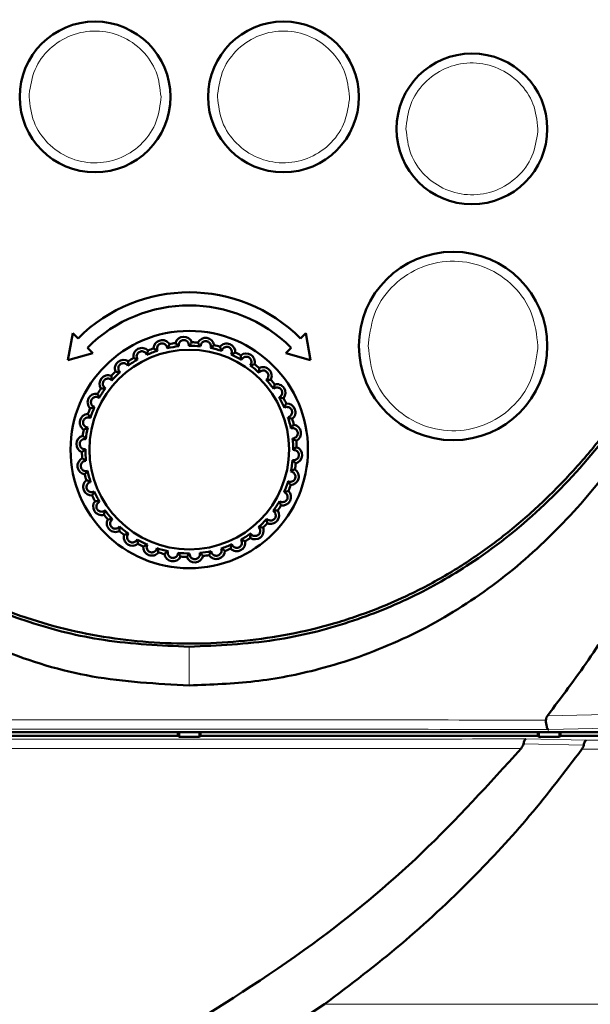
# Model space of a CAD drawing. Header units: millimetres. Extents: x 0 to 847, y 0 to 594.
# Tile 5 of 16: x 209 to 239, y 393 to 445. Entities that reach past the tile are written whole.
import ezdxf

# ---------------------------------------------------------------- set-up
doc = ezdxf.new("R2010")
doc.units = ezdxf.units.MM
doc.header["$LTSCALE"] = 2
doc.linetypes.add('SLD-Сплошная', pattern=[0])

msp = doc.modelspace()

# ---------------------------------------------------------------- linework, layer by layer
at = {"color": 8, "linetype": 'SLD-Сплошная', "lineweight": 18}
for p, q in [((209.558, 440.834), (209.561, 440.968)), ((216.555, 440.699), (216.558, 440.834)), ((219.558, 440.834), (219.561, 440.968)), ((226.555, 440.699), (226.558, 440.834)), ((229.558, 439.137), (229.561, 439.272)), ((236.555, 439.003), (236.558, 439.137)), ((227.558, 427.611), (227.56, 427.749)), ((236.556, 427.473), (236.558, 427.611)), ((218.058, 411.661), (218.058, 411.646)), ((218.058, 411.646), (218.058, 409.593)), ((240.176, 408.054), (237.069, 407.981)), ((240.26, 407.328), (237.131, 407.246)), ((239.121, 406.687), (235.924, 406.75)), ((254.736, 406.734), (239.121, 406.687)), ((235.793, 406.486), (238.988, 406.414)), ((238.893, 406.208), (254.808, 406.256))]:
    msp.add_line(p, q, dxfattribs=at)
at = {"color": 7, "linetype": 'SLD-Сплошная', "lineweight": 50}
for p, q in [((211.619, 426.858), (211.871, 428.298)), ((211.871, 428.298), (212.154, 428.015)), ((223.962, 428.015), (224.245, 428.298)), ((224.245, 428.298), (224.497, 426.858)), ((212.932, 427.238), (211.619, 426.858)), ((212.649, 427.52), (212.932, 427.238)), ((223.185, 427.238), (223.467, 427.52)), ((224.497, 426.858), (223.185, 427.238)), ((181.757, 407.111), (254.359, 407.111)), ((199.558, 406.911), (217.458, 406.911)), ((217.458, 406.911), (217.458, 407.111)), ((217.458, 406.911), (217.516, 406.853)), ((217.516, 407.111), (217.516, 406.853)), ((217.516, 406.853), (218.6, 406.853)), ((218.6, 406.853), (218.6, 407.111)), ((218.6, 406.853), (218.658, 406.911)), ((218.658, 407.111), (218.658, 406.911)), ((218.658, 406.911), (236.558, 406.911)), ((236.558, 406.911), (236.558, 407.111)), ((236.558, 406.911), (236.616, 406.853)), ((236.616, 407.111), (236.616, 406.853)), ((236.616, 406.853), (237.7, 406.853)), ((237.7, 406.853), (237.7, 407.111)), ((237.7, 406.853), (237.758, 406.911)), ((237.758, 407.111), (237.758, 406.911)), ((237.758, 406.911), (254.558, 406.911)), ((225.234, 392.661), (218.568, 388.317))]:
    msp.add_line(p, q, dxfattribs=at)
for centre, radius in [((213.058, 440.834), 4), ((223.058, 440.834), 4), ((233.058, 439.137), 4), ((232.058, 427.611), 5), ((218.058, 422.111), 6.3), ((218.058, 422.111), 5.3)]:
    msp.add_circle(centre, radius, dxfattribs=at)
for centre, radius, start, end in [((218.058, 422.111), 8.35, 45, 135), ((218.058, 422.111), 7.65, 45, 135), ((216.623, 427.465), 0.457, 32.9006, 177.0994), ((218.058, 422.111), 5.514, 95.7992, 102.2008), ((218.058, 422.111), 5.7, 97.3768, 100.6232), ((217.768, 427.646), 0.457, 20.9006, 165.0994), ((218.058, 422.111), 5.514, 83.7992, 90.2008), ((218.058, 422.111), 5.7, 85.3768, 88.6232), ((218.925, 427.586), 0.457, 8.9006, 153.0994), ((218.058, 422.111), 5.7, 73.3768, 76.6232), ((220.044, 427.286), 0.457, 356.9006, 141.0994), ((215.542, 427.05), 0.457, 44.9006, 189.0994), ((218.058, 422.111), 5.514, 107.7992, 114.2008), ((218.058, 422.111), 5.7, 109.3768, 112.6232), ((218.058, 422.111), 5.514, 71.7992, 78.2008), ((218.058, 422.111), 5.514, 59.7992, 66.2008), ((218.058, 422.111), 5.7, 61.3768, 64.6232), ((221.077, 426.76), 0.457, 344.9006, 129.0994), ((214.57, 426.419), 0.457, 56.9006, 201.0994), ((218.058, 422.111), 5.514, 119.7992, 126.2008), ((218.058, 422.111), 5.7, 121.3768, 124.6232), ((218.058, 422.111), 5.514, 47.7992, 54.2008), ((218.058, 422.111), 5.7, 49.3768, 52.6232), ((213.75, 425.599), 0.457, 68.9006, 213.0994), ((218.058, 422.111), 5.7, 133.3768, 136.6232), ((218.058, 422.111), 5.514, 131.7992, 138.2008), ((221.977, 426.03), 0.457, 332.9006, 117.0994), ((218.058, 422.111), 5.514, 35.7992, 42.2008), ((218.058, 422.111), 5.7, 37.3768, 40.6232), ((222.707, 425.13), 0.457, 320.9006, 105.0994), ((213.119, 424.627), 0.457, 80.9006, 225.0994), ((218.058, 422.111), 5.7, 145.3768, 148.6232), ((218.058, 422.111), 5.514, 143.7992, 150.2008), ((218.058, 422.111), 5.514, 23.7992, 30.2008), ((218.058, 422.111), 5.7, 25.3768, 28.6232), ((223.233, 424.097), 0.457, 308.9006, 93.0994), ((212.704, 423.546), 0.457, 92.9006, 237.0994), ((218.058, 422.111), 5.7, 157.3768, 160.6232), ((218.058, 422.111), 5.514, 155.7992, 162.2008), ((218.058, 422.111), 5.514, 11.7992, 18.2008), ((218.058, 422.111), 5.7, 13.3768, 16.6232), ((223.533, 422.978), 0.457, 296.9006, 81.0994), ((218.058, 422.111), 5.7, 169.3768, 172.6232), ((218.058, 422.111), 5.514, 167.7992, 174.2008), ((212.523, 422.401), 0.457, 104.9006, 249.0994), ((218.058, 422.111), 5.514, 359.7992, 6.2008), ((218.058, 422.111), 5.7, 1.3768, 4.6232), ((218.058, 422.111), 5.7, 181.3768, 184.6232), ((218.058, 422.111), 5.514, 179.7992, 186.2008), ((223.593, 421.821), 0.457, 284.9006, 69.0994), ((212.583, 421.244), 0.457, 116.9006, 261.0994), ((218.058, 422.111), 5.514, 347.7992, 354.2008), ((218.058, 422.111), 5.7, 349.3768, 352.6232), ((218.058, 422.111), 5.514, 191.7992, 198.2008), ((223.412, 420.676), 0.457, 272.9006, 57.0994), ((212.883, 420.125), 0.457, 128.9006, 273.0994), ((218.058, 422.111), 5.7, 193.3768, 196.6232), ((218.058, 422.111), 5.514, 335.7992, 342.2008), ((218.058, 422.111), 5.514, 203.7992, 210.2008), ((222.997, 419.595), 0.457, 260.9006, 45.0994), ((218.058, 422.111), 5.7, 337.3768, 340.6232), ((218.058, 422.111), 5.7, 205.3768, 208.6232), ((213.409, 419.092), 0.457, 140.9006, 285.0994), ((218.058, 422.111), 5.514, 323.7992, 330.2008), ((218.058, 422.111), 5.514, 215.7992, 222.2008), ((222.366, 418.623), 0.457, 248.9006, 33.0994), ((218.058, 422.111), 5.7, 325.3768, 328.6232), ((218.058, 422.111), 5.7, 217.3768, 220.6232), ((214.139, 418.192), 0.457, 152.9006, 297.0994), ((218.058, 422.111), 5.514, 311.7992, 318.2008), ((218.058, 422.111), 5.7, 313.3768, 316.6232), ((218.058, 422.111), 5.7, 229.3768, 232.6232), ((218.058, 422.111), 5.514, 227.7992, 234.2008), ((221.546, 417.803), 0.457, 236.9006, 21.0994), ((215.039, 417.462), 0.457, 164.9006, 309.0994), ((218.058, 422.111), 5.514, 239.7992, 246.2008), ((220.574, 417.172), 0.457, 224.9006, 9.0994), ((218.058, 422.111), 5.514, 299.7992, 306.2008), ((218.058, 422.111), 5.7, 301.3768, 304.6232), ((218.058, 422.111), 5.7, 241.3768, 244.6232), ((216.072, 416.936), 0.457, 176.9006, 321.0994), ((218.058, 422.111), 5.514, 251.7992, 258.2008), ((218.058, 422.111), 5.7, 253.3768, 256.6232), ((218.058, 422.111), 5.514, 263.7992, 270.2008), ((218.058, 422.111), 5.514, 275.7992, 282.2008), ((219.493, 416.757), 0.457, 212.9006, 357.0994), ((218.058, 422.111), 5.514, 287.7992, 294.2008), ((218.058, 422.111), 5.7, 289.3768, 292.6232), ((217.191, 416.636), 0.457, 188.9006, 333.0994), ((218.058, 422.111), 5.7, 265.3768, 268.6232), ((218.348, 416.576), 0.457, 200.9006, 345.0994), ((218.058, 422.111), 5.7, 277.3768, 280.6232)]:
    msp.add_arc(centre, radius, start, end, dxfattribs=at)
for points, knots in [([(185.288, 459.121), (185.349, 456.822), (185.472, 452.104), (186.31, 445.001), (187.78, 437.887), (189.92, 431.359), (192.684, 425.525), (195.84, 420.744), (199.486, 416.787), (203.472, 413.662), (207.992, 411.357), (212.914, 409.858), (216.332, 409.682), (218.058, 409.593)], [0, 0, 0, 0, 0.104269, 0.214037, 0.323977, 0.433479, 0.525016, 0.616432, 0.692562, 0.768609, 0.845231, 0.921838, 1, 1, 1, 1]), ([(185.532, 459.123), (185.611, 456.572), (185.764, 451.652), (186.764, 444.574), (188.296, 438.07), (190.403, 432.128), (192.958, 427.014), (195.889, 422.691), (199.132, 419.091), (202.573, 416.315), (206.093, 414.27), (209.633, 412.841), (213.663, 411.84), (216.539, 411.713), (218.058, 411.646)], [0, 0, 0, 0, 0.119389, 0.230269, 0.333991, 0.431742, 0.524726, 0.600796, 0.675597, 0.750713, 0.806777, 0.865553, 0.928964, 1, 1, 1, 1]), ([(250.42, 459.124), (250.418, 458.924), (250.408, 457.924), (250.357, 456.125), (250.251, 454.127), (250.102, 452.132), (249.912, 450.141), (249.612, 447.759), (249.239, 445.388), (248.862, 443.423), (248.433, 441.469), (247.952, 439.527), (247.285, 437.22), (246.649, 435.323), (245.952, 433.448), (245.342, 431.967), (244.512, 430.147), (243.611, 428.36), (242.612, 426.625), (241.537, 424.937), (240.614, 423.628), (239.379, 422.053), (238.325, 420.846), (236.926, 419.415), (235.74, 418.336), (234.179, 417.084), (232.867, 416.162), (231.156, 415.123), (229.375, 414.201), (227.518, 413.446), (225.615, 412.824), (223.671, 412.333), (221.295, 411.958), (218.896, 411.79), (216.491, 411.82), (214.097, 412.049), (211.732, 412.489), (209.802, 413.033), (207.918, 413.709), (206.082, 414.515), (204.328, 415.487), (202.646, 416.572), (201.358, 417.527), (199.829, 418.819), (198.67, 419.926), (197.304, 421.389), (196.277, 422.619), (195.075, 424.219), (194.178, 425.546), (193.133, 427.253), (192.164, 429.005), (191.293, 430.806), (190.49, 432.639), (189.755, 434.5), (189.104, 436.392), (188.512, 438.303), (187.979, 440.232), (187.428, 442.569), (187.038, 444.531), (186.697, 446.502), (186.405, 448.481), (186.128, 450.866), (185.954, 452.859), (185.825, 454.833), (185.732, 456.788), (185.708, 458.345), (185.696, 459.124)], [0, 0, 0, 0, 0.004698, 0.023489, 0.042281, 0.051677, 0.070469, 0.089261, 0.108054, 0.126847, 0.136242, 0.155036, 0.17383, 0.192624, 0.20202, 0.220816, 0.230212, 0.249008, 0.267806, 0.277203, 0.296003, 0.305399, 0.324202, 0.333598, 0.352404, 0.361801, 0.380609, 0.390006, 0.408816, 0.427626, 0.437024, 0.455834, 0.474643, 0.49345, 0.512256, 0.531064, 0.549873, 0.568683, 0.57808, 0.59689, 0.6157, 0.625098, 0.643906, 0.653303, 0.672108, 0.681505, 0.700307, 0.709704, 0.728504, 0.7379, 0.756698, 0.775495, 0.784891, 0.803686, 0.822481, 0.831877, 0.850671, 0.869464, 0.888257, 0.897653, 0.916446, 0.935238, 0.95403, 0.963426, 0.981707, 1, 1, 1, 1]), ([(218.058, 411.646), (219.578, 411.713), (222.455, 411.84), (226.487, 412.842), (230.029, 414.273), (233.549, 416.319), (236.99, 419.096), (240.231, 422.696), (243.161, 427.02), (245.715, 432.133), (247.821, 438.074), (249.353, 444.577), (250.352, 451.654), (250.505, 456.573), (250.584, 459.123)], [0, 0, 0, 0, 0.071074, 0.134516, 0.19332, 0.249412, 0.324517, 0.399311, 0.475375, 0.568343, 0.666076, 0.769778, 0.880636, 1, 1, 1, 1]), ([(218.058, 409.593), (219.219, 409.635), (221.541, 409.718), (225.283, 410.452), (229.18, 411.83), (233.078, 413.995), (236.571, 416.769), (240.16, 420.582), (243.514, 425.6), (246.439, 431.944), (248.573, 438.804), (249.968, 446.039), (250.681, 452.838), (250.783, 457.206), (250.828, 459.121)], [0, 0, 0, 0, 0.052629, 0.105246, 0.172326, 0.239423, 0.306742, 0.374113, 0.476615, 0.579309, 0.690358, 0.80184, 0.91315, 1, 1, 1, 1]), ([(237.069, 407.981), (237.807, 408.963), (239.286, 410.932), (241.563, 414.502), (243.843, 418.701), (245.991, 423.619), (247.743, 428.745), (249.168, 434.29), (250.206, 440.186), (250.832, 446.439), (251.064, 452.762), (250.907, 457.001), (250.828, 459.121)], [0, 0, 0, 0, 0.068124, 0.136499, 0.234654, 0.332818, 0.433716, 0.534629, 0.649831, 0.765056, 0.882519, 1, 1, 1, 1]), ([(216.372, 427.362), (216.36, 427.403), (216.338, 427.476), (216.364, 427.583), (216.415, 427.659), (216.477, 427.71), (216.545, 427.74), (216.616, 427.75), (216.69, 427.742), (216.771, 427.709), (216.849, 427.638), (216.885, 427.561), (216.891, 427.511), (216.893, 427.501)], [0, 0, 0, 0, 0.156858, 0.276949, 0.367686, 0.43257, 0.497805, 0.557309, 0.615903, 0.699779, 0.814175, 0.963146, 1, 1, 1, 1]), ([(217.007, 427.713), (217.002, 427.702), (216.977, 427.645), (216.943, 427.575), (216.901, 427.513), (216.893, 427.501)], [0, 0, 0, 0, 0.166083, 0.83042, 1, 1, 1, 1]), ([(217.326, 427.764), (217.334, 427.755), (217.376, 427.708), (217.43, 427.652), (217.489, 427.607), (217.501, 427.597)], [0, 0, 0, 0, 0.166083, 0.83042, 1, 1, 1, 1]), ([(217.501, 427.597), (217.497, 427.64), (217.491, 427.716), (217.532, 427.8), (217.579, 427.856), (217.625, 427.893), (217.697, 427.923), (217.771, 427.932), (217.841, 427.921), (217.911, 427.893), (217.981, 427.835), (218.032, 427.748), (218.043, 427.672), (218.039, 427.632), (218.039, 427.625)], [0, 0, 0, 0, 0.156814, 0.277574, 0.309219, 0.387206, 0.452016, 0.517142, 0.575262, 0.635577, 0.726289, 0.850272, 0.977656, 1, 1, 1, 1]), ([(218.195, 427.809), (218.188, 427.799), (218.151, 427.749), (218.103, 427.688), (218.05, 427.636), (218.039, 427.625)], [0, 0, 0, 0, 0.1660831, 0.8304196, 1, 1, 1, 1]), ([(218.517, 427.792), (218.524, 427.782), (218.554, 427.728), (218.596, 427.662), (218.644, 427.605), (218.654, 427.593)], [0, 0, 0, 0, 0.166083, 0.83042, 1, 1, 1, 1]), ([(218.654, 427.593), (218.659, 427.636), (218.667, 427.704), (218.726, 427.786), (218.791, 427.837), (218.869, 427.865), (218.943, 427.871), (219.012, 427.857), (219.079, 427.825), (219.143, 427.77), (219.192, 427.683), (219.206, 427.59), (219.191, 427.531), (219.186, 427.509)], [0, 0, 0, 0, 0.156808, 0.246793, 0.344271, 0.416104, 0.476967, 0.537995, 0.595724, 0.673115, 0.777485, 0.917691, 1, 1, 1, 1]), ([(219.377, 427.656), (219.368, 427.648), (219.322, 427.606), (219.262, 427.556), (219.198, 427.517), (219.186, 427.509)], [0, 0, 0, 0, 0.166083, 0.83042, 1, 1, 1, 1]), ([(215.318, 426.896), (215.297, 426.934), (215.26, 427.001), (215.264, 427.11), (215.295, 427.192), (215.34, 427.251), (215.393, 427.294), (215.457, 427.322), (215.53, 427.334), (215.614, 427.326), (215.705, 427.282), (215.768, 427.215), (215.79, 427.16), (215.797, 427.141)], [0, 0, 0, 0, 0.156819, 0.27688, 0.364087, 0.422436, 0.481805, 0.541303, 0.599107, 0.677544, 0.783593, 0.925458, 1, 1, 1, 1]), ([(215.865, 427.372), (215.863, 427.36), (215.85, 427.299), (215.831, 427.224), (215.803, 427.155), (215.797, 427.141)], [0, 0, 0, 0, 0.166083, 0.83042, 1, 1, 1, 1]), ([(216.167, 427.488), (216.177, 427.481), (216.227, 427.444), (216.292, 427.401), (216.359, 427.368), (216.372, 427.362)], [0, 0, 0, 0, 0.166083, 0.83042, 1, 1, 1, 1]), ([(219.689, 427.573), (219.692, 427.561), (219.711, 427.502), (219.738, 427.429), (219.773, 427.363), (219.78, 427.35)], [0, 0, 0, 0, 0.166083, 0.83042, 1, 1, 1, 1]), ([(219.78, 427.35), (219.794, 427.391), (219.81, 427.438), (219.866, 427.501), (219.92, 427.542), (220.005, 427.568), (220.084, 427.569), (220.157, 427.549), (220.218, 427.512), (220.271, 427.458), (220.313, 427.379), (220.33, 427.269), (220.3, 427.197), (220.283, 427.157)], [0, 0, 0, 0, 0.156882, 0.180827, 0.297829, 0.378896, 0.445037, 0.511538, 0.570047, 0.629775, 0.718387, 0.839532, 1, 1, 1, 1]), ([(220.501, 427.261), (220.49, 427.255), (220.436, 427.223), (220.367, 427.187), (220.297, 427.162), (220.283, 427.157)], [0, 0, 0, 0, 0.166083, 0.83042, 1, 1, 1, 1]), ([(220.789, 427.114), (220.79, 427.102), (220.792, 427.077), (220.797, 427.041), (220.806, 426.977), (220.821, 426.921), (220.832, 426.877)], [0, 0, 0, 0, 0.166083, 0.331969, 0.47567, 1, 1, 1, 1]), ([(214.383, 426.222), (214.354, 426.255), (214.304, 426.312), (214.285, 426.42), (214.3, 426.51), (214.332, 426.574), (214.374, 426.625), (214.424, 426.664), (214.494, 426.693), (214.578, 426.704), (214.676, 426.682), (214.755, 426.63), (214.789, 426.58), (214.801, 426.561)], [0, 0, 0, 0, 0.156822, 0.276884, 0.364093, 0.432572, 0.474444, 0.535142, 0.595714, 0.673087, 0.777466, 0.917685, 1, 1, 1, 1]), ([(214.819, 426.802), (214.819, 426.789), (214.82, 426.727), (214.817, 426.649), (214.804, 426.576), (214.801, 426.561)], [0, 0, 0, 0, 0.166083, 0.83042, 1, 1, 1, 1]), ([(215.09, 426.977), (215.102, 426.972), (215.158, 426.947), (215.231, 426.918), (215.303, 426.9), (215.318, 426.896)], [0, 0, 0, 0, 0.166083, 0.83042, 1, 1, 1, 1]), ([(220.832, 426.877), (220.847, 426.904), (220.878, 426.959), (220.954, 427.015), (221.041, 427.042), (221.124, 427.041), (221.197, 427.019), (221.258, 426.98), (221.305, 426.929), (221.342, 426.862), (221.361, 426.772), (221.346, 426.669), (221.304, 426.612), (221.284, 426.584)], [0, 0, 0, 0, 0.112499, 0.22825, 0.327652, 0.403473, 0.465806, 0.528366, 0.586082, 0.647796, 0.742872, 0.872435, 1, 1, 1, 1]), ([(221.518, 426.641), (221.506, 426.637), (221.447, 426.617), (221.372, 426.596), (221.299, 426.586), (221.284, 426.584)], [0, 0, 0, 0, 0.166083, 0.83042, 1, 1, 1, 1]), ([(214.143, 426.254), (214.155, 426.251), (214.216, 426.238), (214.293, 426.225), (214.367, 426.223), (214.383, 426.222)], [0, 0, 0, 0, 0.166083, 0.83042, 1, 1, 1, 1]), ([(221.769, 426.437), (221.768, 426.425), (221.761, 426.365), (221.757, 426.294), (221.76, 426.222), (221.762, 426.204), (221.762, 426.196)], [0, 0, 0, 0, 0.166083, 0.800499, 0.912612, 1, 1, 1, 1]), ([(222.143, 425.815), (222.152, 425.822), (222.195, 425.855), (222.242, 425.927), (222.262, 426.03), (222.25, 426.115), (222.216, 426.187), (222.168, 426.243), (222.109, 426.283), (222.038, 426.309), (221.948, 426.314), (221.857, 426.285), (221.795, 426.238), (221.769, 426.205), (221.762, 426.196)], [0, 0, 0, 0, 0.042964, 0.196087, 0.304237, 0.385208, 0.450106, 0.515326, 0.573522, 0.633629, 0.723653, 0.846717, 0.957036, 1, 1, 1, 1]), ([(213.608, 425.368), (213.574, 425.394), (213.513, 425.44), (213.472, 425.542), (213.467, 425.632), (213.488, 425.712), (213.52, 425.766), (213.562, 425.812), (213.611, 425.848), (213.689, 425.877), (213.785, 425.882), (213.879, 425.851), (213.926, 425.806), (213.947, 425.787)], [0, 0, 0, 0, 0.156842, 0.27692, 0.36414, 0.432628, 0.501554, 0.525349, 0.593211, 0.660657, 0.760568, 0.895894, 1, 1, 1, 1]), ([(213.947, 425.787), (213.947, 425.795), (213.946, 425.84), (213.937, 425.922), (213.923, 425.988), (213.915, 426.026)], [0, 0, 0, 0, 0.098667, 0.493336, 1, 1, 1, 1]), ([(222.384, 425.822), (222.372, 425.821), (222.312, 425.814), (222.241, 425.81), (222.169, 425.813), (222.151, 425.815), (222.143, 425.815)], [0, 0, 0, 0, 0.166083, 0.800499, 0.912612, 1, 1, 1, 1]), ([(222.588, 425.571), (222.584, 425.559), (222.564, 425.5), (222.543, 425.425), (222.533, 425.352), (222.531, 425.337)], [0, 0, 0, 0, 0.166083, 0.83042, 1, 1, 1, 1]), ([(213.273, 424.852), (213.271, 424.86), (213.26, 424.903), (213.234, 424.981), (213.207, 425.044), (213.192, 425.079)], [0, 0, 0, 0, 0.098667, 0.493336, 1, 1, 1, 1]), ([(213.608, 425.368), (213.599, 425.366), (213.556, 425.358), (213.474, 425.35), (213.406, 425.35), (213.367, 425.35)], [0, 0, 0, 0, 0.098667, 0.493336, 1, 1, 1, 1]), ([(222.531, 425.337), (222.566, 425.361), (222.629, 425.405), (222.738, 425.413), (222.825, 425.389), (222.895, 425.345), (222.946, 425.287), (222.977, 425.221), (222.991, 425.147), (222.983, 425.06), (222.937, 424.964), (222.875, 424.909), (222.831, 424.888), (222.824, 424.885)], [0, 0, 0, 0, 0.15687, 0.276969, 0.364205, 0.432705, 0.501643, 0.561021, 0.6199, 0.705133, 0.821512, 0.971877, 1, 1, 1, 1]), ([(213.028, 424.372), (212.989, 424.39), (212.92, 424.422), (212.859, 424.513), (212.836, 424.601), (212.839, 424.683), (212.864, 424.756), (212.896, 424.802), (212.936, 424.844), (212.994, 424.884), (213.091, 424.911), (213.19, 424.901), (213.247, 424.867), (213.273, 424.852)], [0, 0, 0, 0, 0.15686, 0.276951, 0.364181, 0.432677, 0.501611, 0.560985, 0.577369, 0.657635, 0.756983, 0.891216, 1, 1, 1, 1]), ([(223.061, 424.842), (223.049, 424.843), (222.987, 424.849), (222.91, 424.86), (222.839, 424.881), (222.824, 424.885)], [0, 0, 0, 0, 0.166083, 0.83042, 1, 1, 1, 1]), ([(223.208, 424.554), (223.202, 424.543), (223.17, 424.489), (223.134, 424.42), (223.109, 424.351), (223.104, 424.336)], [0, 0, 0, 0, 0.166083, 0.83042, 1, 1, 1, 1]), ([(212.808, 423.797), (212.804, 423.805), (212.785, 423.845), (212.743, 423.916), (212.703, 423.971), (212.681, 424.002)], [0, 0, 0, 0, 0.098667, 0.493336, 1, 1, 1, 1]), ([(213.028, 424.372), (213.02, 424.368), (212.979, 424.351), (212.901, 424.326), (212.834, 424.312), (212.797, 424.304)], [0, 0, 0, 0, 0.098667, 0.493336, 1, 1, 1, 1]), ([(223.104, 424.336), (223.143, 424.353), (223.214, 424.383), (223.322, 424.367), (223.403, 424.326), (223.461, 424.269), (223.499, 424.201), (223.516, 424.13), (223.514, 424.055), (223.488, 423.971), (223.424, 423.887), (223.352, 423.846), (223.304, 423.835), (223.297, 423.833)], [0, 0, 0, 0, 0.15687, 0.276969, 0.364205, 0.432705, 0.501643, 0.561021, 0.6199, 0.705133, 0.821512, 0.971877, 1, 1, 1, 1]), ([(212.668, 423.276), (212.626, 423.286), (212.552, 423.304), (212.473, 423.38), (212.432, 423.461), (212.418, 423.541), (212.427, 423.618), (212.456, 423.685), (212.485, 423.724), (212.526, 423.766), (212.591, 423.808), (212.693, 423.828), (212.767, 423.814), (212.803, 423.799), (212.808, 423.797)], [0, 0, 0, 0, 0.156851, 0.276936, 0.364161, 0.432653, 0.501583, 0.560954, 0.619825, 0.632114, 0.729117, 0.854456, 0.982891, 1, 1, 1, 1]), ([(223.52, 423.742), (223.508, 423.745), (223.449, 423.764), (223.376, 423.791), (223.31, 423.826), (223.297, 423.833)], [0, 0, 0, 0, 0.166083, 0.83042, 1, 1, 1, 1]), ([(223.603, 423.43), (223.595, 423.421), (223.553, 423.375), (223.503, 423.315), (223.464, 423.251), (223.456, 423.239)], [0, 0, 0, 0, 0.166083, 0.83042, 1, 1, 1, 1]), ([(212.668, 423.276), (212.661, 423.271), (212.624, 423.246), (212.553, 423.206), (212.491, 423.178), (212.456, 423.162)], [0, 0, 0, 0, 0.0986667, 0.4933355, 1, 1, 1, 1]), ([(223.456, 423.239), (223.498, 423.247), (223.573, 423.261), (223.676, 423.224), (223.747, 423.166), (223.792, 423.098), (223.815, 423.024), (223.816, 422.951), (223.799, 422.878), (223.756, 422.802), (223.676, 422.733), (223.597, 422.708), (223.548, 422.707), (223.54, 422.707)], [0, 0, 0, 0, 0.15687, 0.276969, 0.364205, 0.432705, 0.501643, 0.561021, 0.6199, 0.705133, 0.821512, 0.971877, 1, 1, 1, 1]), ([(212.544, 422.13), (212.5, 422.131), (212.424, 422.133), (212.331, 422.191), (212.274, 422.261), (212.244, 422.338), (212.237, 422.415), (212.251, 422.486), (212.28, 422.549), (212.334, 422.614), (212.423, 422.667), (212.509, 422.679), (212.56, 422.67), (212.572, 422.668)], [0, 0, 0, 0, 0.156857, 0.2769466, 0.3641751, 0.4326697, 0.5016024, 0.5609755, 0.6198492, 0.6906818, 0.8095604, 0.9575144, 1, 1, 1, 1]), ([(212.572, 422.668), (212.566, 422.675), (212.539, 422.71), (212.484, 422.771), (212.434, 422.817), (212.405, 422.843)], [0, 0, 0, 0, 0.0986667, 0.4933355, 1, 1, 1, 1]), ([(223.739, 422.57), (223.729, 422.577), (223.675, 422.607), (223.609, 422.649), (223.552, 422.697), (223.54, 422.707)], [0, 0, 0, 0, 0.166083, 0.83042, 1, 1, 1, 1]), ([(212.544, 422.13), (212.538, 422.124), (212.507, 422.092), (212.445, 422.037), (212.391, 421.997), (212.36, 421.974)], [0, 0, 0, 0, 0.098667, 0.493336, 1, 1, 1, 1]), ([(223.572, 422.092), (223.616, 422.091), (223.692, 422.089), (223.785, 422.031), (223.842, 421.961), (223.872, 421.885), (223.879, 421.808), (223.865, 421.736), (223.834, 421.668), (223.776, 421.602), (223.682, 421.551), (223.6, 421.543), (223.552, 421.552), (223.544, 421.554)], [0, 0, 0, 0, 0.15687, 0.276969, 0.364205, 0.432705, 0.501643, 0.561021, 0.6199, 0.705133, 0.821512, 0.971877, 1, 1, 1, 1]), ([(223.756, 422.248), (223.746, 422.241), (223.696, 422.204), (223.635, 422.156), (223.583, 422.103), (223.572, 422.092)], [0, 0, 0, 0, 0.166083, 0.83042, 1, 1, 1, 1]), ([(212.66, 420.983), (212.618, 420.975), (212.543, 420.961), (212.44, 420.998), (212.37, 421.056), (212.324, 421.124), (212.301, 421.198), (212.3, 421.271), (212.317, 421.344), (212.348, 421.4), (212.4, 421.458), (212.473, 421.505), (212.541, 421.512), (212.576, 421.515)], [0, 0, 0, 0, 0.156818, 0.276878, 0.364085, 0.432563, 0.501479, 0.560837, 0.619696, 0.704902, 0.75307, 0.870694, 1, 1, 1, 1]), ([(212.576, 421.515), (212.569, 421.521), (212.535, 421.55), (212.468, 421.598), (212.41, 421.632), (212.377, 421.652)], [0, 0, 0, 0, 0.098667, 0.493336, 1, 1, 1, 1]), ([(223.711, 421.379), (223.702, 421.387), (223.655, 421.429), (223.599, 421.483), (223.554, 421.542), (223.544, 421.554)], [0, 0, 0, 0, 0.166083, 0.83042, 1, 1, 1, 1]), ([(212.66, 420.983), (212.655, 420.976), (212.632, 420.938), (212.584, 420.872), (212.538, 420.821), (212.513, 420.792)], [0, 0, 0, 0, 0.098667, 0.493336, 1, 1, 1, 1]), ([(223.448, 420.946), (223.49, 420.936), (223.564, 420.918), (223.643, 420.842), (223.684, 420.761), (223.698, 420.681), (223.689, 420.604), (223.66, 420.537), (223.615, 420.477), (223.545, 420.424), (223.443, 420.394), (223.361, 420.403), (223.316, 420.422), (223.309, 420.425)], [0, 0, 0, 0, 0.15687, 0.276969, 0.364205, 0.432705, 0.501643, 0.561021, 0.6199, 0.705133, 0.821512, 0.971877, 1, 1, 1, 1]), ([(223.66, 421.06), (223.649, 421.055), (223.592, 421.03), (223.522, 420.996), (223.46, 420.954), (223.448, 420.946)], [0, 0, 0, 0, 0.166083, 0.83042, 1, 1, 1, 1]), ([(212.819, 420.389), (212.812, 420.393), (212.773, 420.414), (212.697, 420.447), (212.633, 420.468), (212.596, 420.48)], [0, 0, 0, 0, 0.098667, 0.493336, 1, 1, 1, 1]), ([(213.013, 419.886), (212.973, 419.869), (212.902, 419.839), (212.794, 419.855), (212.713, 419.896), (212.655, 419.953), (212.617, 420.021), (212.6, 420.092), (212.602, 420.167), (212.627, 420.25), (212.691, 420.334), (212.763, 420.375), (212.811, 420.387), (212.819, 420.389)], [0, 0, 0, 0, 0.156865, 0.27696, 0.364193, 0.432691, 0.501627, 0.561004, 0.61988, 0.705111, 0.819122, 0.96888, 1, 1, 1, 1]), ([(223.435, 420.22), (223.428, 420.23), (223.391, 420.28), (223.348, 420.345), (223.315, 420.412), (223.309, 420.425)], [0, 0, 0, 0, 0.166083, 0.83042, 1, 1, 1, 1]), ([(213.013, 419.886), (213.01, 419.877), (212.995, 419.836), (212.961, 419.761), (212.927, 419.701), (212.908, 419.668)], [0, 0, 0, 0, 0.098667, 0.493336, 1, 1, 1, 1]), ([(223.088, 419.85), (223.127, 419.832), (223.196, 419.8), (223.257, 419.709), (223.28, 419.621), (223.277, 419.539), (223.252, 419.466), (223.211, 419.406), (223.154, 419.357), (223.074, 419.32), (222.968, 419.312), (222.89, 419.338), (222.85, 419.366), (222.843, 419.371)], [0, 0, 0, 0, 0.15687, 0.276969, 0.364205, 0.432705, 0.501643, 0.561021, 0.6199, 0.705133, 0.821512, 0.971877, 1, 1, 1, 1]), ([(223.319, 419.918), (223.307, 419.916), (223.246, 419.903), (223.171, 419.884), (223.102, 419.856), (223.088, 419.85)], [0, 0, 0, 0, 0.166083, 0.83042, 1, 1, 1, 1]), ([(213.292, 419.337), (213.284, 419.34), (213.241, 419.352), (213.187, 419.363), (213.132, 419.372), (213.093, 419.377), (213.069, 419.379), (213.055, 419.38)], [0, 0, 0, 0, 0.0986666, 0.4933354, 0.6680311, 0.8117312, 1, 1, 1, 1]), ([(213.585, 418.885), (213.55, 418.861), (213.487, 418.817), (213.378, 418.809), (213.291, 418.833), (213.221, 418.877), (213.17, 418.935), (213.139, 419.001), (213.125, 419.075), (213.133, 419.162), (213.168, 419.235), (213.222, 419.298), (213.265, 419.322), (213.292, 419.337)], [0, 0, 0, 0, 0.1568131, 0.2768691, 0.3640733, 0.4325487, 0.5014621, 0.5608186, 0.6196759, 0.7048786, 0.8212152, 0.8874721, 1, 1, 1, 1]), ([(222.924, 419.143), (222.919, 419.155), (222.894, 419.211), (222.865, 419.284), (222.847, 419.356), (222.843, 419.371)], [0, 0, 0, 0, 0.1660831, 0.8304197, 1, 1, 1, 1]), ([(213.585, 418.885), (213.584, 418.877), (213.578, 418.833), (213.561, 418.752), (213.54, 418.687), (213.528, 418.651)], [0, 0, 0, 0, 0.098667, 0.493336, 1, 1, 1, 1]), ([(222.508, 418.854), (222.542, 418.828), (222.603, 418.782), (222.644, 418.68), (222.649, 418.59), (222.628, 418.51), (222.589, 418.444), (222.536, 418.394), (222.47, 418.358), (222.384, 418.338), (222.279, 418.352), (222.208, 418.394), (222.174, 418.43), (222.169, 418.436)], [0, 0, 0, 0, 0.15687, 0.276969, 0.364205, 0.432705, 0.501643, 0.561021, 0.6199, 0.705133, 0.821512, 0.971877, 1, 1, 1, 1]), ([(222.749, 418.872), (222.736, 418.873), (222.674, 418.873), (222.596, 418.87), (222.523, 418.857), (222.508, 418.854)], [0, 0, 0, 0, 0.166083, 0.83042, 1, 1, 1, 1]), ([(213.973, 418.407), (213.964, 418.408), (213.946, 418.409), (213.919, 418.41), (213.864, 418.411), (213.801, 418.407), (213.75, 418.402), (213.732, 418.4)], [0, 0, 0, 0, 0.0986666, 0.1995011, 0.3116147, 0.7600707, 1, 1, 1, 1]), ([(213.973, 418.407), (213.964, 418.4), (213.921, 418.367), (213.874, 418.295), (213.854, 418.192), (213.867, 418.107), (213.9, 418.035), (213.948, 417.979), (214.007, 417.939), (214.078, 417.913), (214.168, 417.908), (214.26, 417.937), (214.321, 417.984), (214.347, 418.017), (214.354, 418.026)], [0, 0, 0, 0, 0.0429635, 0.1960865, 0.3042373, 0.3852084, 0.4501058, 0.5153257, 0.5735224, 0.6336291, 0.7236534, 0.846717, 0.9570365, 1, 1, 1, 1]), ([(222.201, 418.196), (222.198, 418.208), (222.185, 418.269), (222.172, 418.346), (222.169, 418.42), (222.169, 418.436)], [0, 0, 0, 0, 0.166083, 0.83042, 1, 1, 1, 1]), ([(214.354, 418.026), (214.355, 418.017), (214.356, 417.999), (214.357, 417.972), (214.358, 417.917), (214.354, 417.854), (214.349, 417.803), (214.347, 417.785)], [0, 0, 0, 0, 0.098667, 0.199501, 0.311615, 0.760071, 1, 1, 1, 1]), ([(221.734, 418), (221.762, 417.967), (221.812, 417.91), (221.831, 417.802), (221.816, 417.712), (221.78, 417.639), (221.727, 417.582), (221.665, 417.544), (221.593, 417.523), (221.505, 417.521), (221.405, 417.557), (221.344, 417.613), (221.319, 417.655), (221.315, 417.661)], [0, 0, 0, 0, 0.15687, 0.276969, 0.364205, 0.432705, 0.501643, 0.561021, 0.6199, 0.705133, 0.821512, 0.971877, 1, 1, 1, 1]), ([(221.734, 418), (221.742, 418), (221.787, 417.999), (221.869, 417.99), (221.935, 417.976), (221.973, 417.968)], [0, 0, 0, 0, 0.098667, 0.493336, 1, 1, 1, 1]), ([(214.832, 417.638), (214.824, 417.637), (214.78, 417.631), (214.699, 417.614), (214.634, 417.593), (214.598, 417.581)], [0, 0, 0, 0, 0.098667, 0.493336, 1, 1, 1, 1]), ([(215.284, 417.345), (215.262, 417.308), (215.222, 417.243), (215.126, 417.191), (215.036, 417.177), (214.955, 417.189), (214.885, 417.222), (214.83, 417.27), (214.787, 417.331), (214.758, 417.414), (214.761, 417.52), (214.795, 417.596), (214.827, 417.633), (214.832, 417.638)], [0, 0, 0, 0, 0.15687, 0.276969, 0.364205, 0.432705, 0.501643, 0.561021, 0.6199, 0.705133, 0.821512, 0.971877, 1, 1, 1, 1]), ([(215.284, 417.345), (215.287, 417.337), (215.299, 417.294), (215.316, 417.213), (215.323, 417.146), (215.327, 417.108)], [0, 0, 0, 0, 0.098667, 0.493336, 1, 1, 1, 1]), ([(220.799, 417.326), (220.819, 417.288), (220.856, 417.221), (220.852, 417.112), (220.82, 417.027), (220.769, 416.963), (220.706, 416.918), (220.637, 416.894), (220.562, 416.888), (220.476, 416.905), (220.385, 416.96), (220.337, 417.028), (220.321, 417.074), (220.319, 417.081)], [0, 0, 0, 0, 0.15687, 0.276969, 0.364205, 0.432705, 0.501643, 0.561021, 0.6199, 0.705133, 0.821512, 0.971877, 1, 1, 1, 1]), ([(220.799, 417.326), (220.807, 417.324), (220.85, 417.313), (220.928, 417.287), (220.991, 417.26), (221.026, 417.245)], [0, 0, 0, 0, 0.098667, 0.493336, 1, 1, 1, 1]), ([(221.315, 417.661), (221.313, 417.652), (221.305, 417.609), (221.297, 417.527), (221.297, 417.459), (221.297, 417.42)], [0, 0, 0, 0, 0.098667, 0.493336, 1, 1, 1, 1]), ([(215.833, 417.066), (215.824, 417.063), (215.783, 417.048), (215.708, 417.014), (215.648, 416.98), (215.615, 416.961)], [0, 0, 0, 0, 0.0986667, 0.4933355, 1, 1, 1, 1]), ([(216.336, 416.873), (216.321, 416.832), (216.296, 416.76), (216.213, 416.689), (216.128, 416.657), (216.046, 416.652), (215.971, 416.669), (215.907, 416.704), (215.852, 416.755), (215.807, 416.831), (215.788, 416.935), (215.806, 417.016), (215.829, 417.059), (215.833, 417.066)], [0, 0, 0, 0, 0.1568698, 0.2769692, 0.3642048, 0.432705, 0.5016433, 0.5610212, 0.6198998, 0.7051333, 0.821512, 0.9718766, 1, 1, 1, 1]), ([(216.336, 416.873), (216.34, 416.865), (216.361, 416.826), (216.394, 416.75), (216.415, 416.686), (216.427, 416.649)], [0, 0, 0, 0, 0.098667, 0.493336, 1, 1, 1, 1]), ([(216.93, 416.713), (216.923, 416.708), (216.885, 416.685), (216.819, 416.637), (216.768, 416.591), (216.739, 416.566)], [0, 0, 0, 0, 0.098667, 0.493336, 1, 1, 1, 1]), ([(217.462, 416.629), (217.457, 416.586), (217.448, 416.51), (217.38, 416.424), (217.304, 416.375), (217.225, 416.353), (217.148, 416.354), (217.078, 416.375), (217.014, 416.414), (216.954, 416.478), (216.913, 416.576), (216.914, 416.659), (216.928, 416.706), (216.93, 416.713)], [0, 0, 0, 0, 0.15687, 0.276969, 0.364205, 0.432705, 0.501643, 0.561021, 0.6199, 0.705133, 0.821512, 0.971877, 1, 1, 1, 1]), ([(217.462, 416.629), (217.468, 416.622), (217.497, 416.588), (217.545, 416.522), (217.579, 416.463), (217.599, 416.43)], [0, 0, 0, 0, 0.098667, 0.493336, 1, 1, 1, 1]), ([(218.615, 416.625), (218.619, 416.582), (218.625, 416.506), (218.577, 416.407), (218.513, 416.343), (218.44, 416.305), (218.365, 416.29), (218.292, 416.296), (218.221, 416.321), (218.149, 416.372), (218.089, 416.459), (218.073, 416.54), (218.077, 416.589), (218.077, 416.597)], [0, 0, 0, 0, 0.15687, 0.276969, 0.364205, 0.432705, 0.501643, 0.561021, 0.6199, 0.705133, 0.821512, 0.971877, 1, 1, 1, 1]), ([(218.615, 416.625), (218.622, 416.619), (218.657, 416.592), (218.718, 416.537), (218.764, 416.487), (218.79, 416.458)], [0, 0, 0, 0, 0.098667, 0.493336, 1, 1, 1, 1]), ([(219.223, 416.721), (219.218, 416.714), (219.193, 416.677), (219.153, 416.606), (219.125, 416.544), (219.109, 416.509)], [0, 0, 0, 0, 0.098667, 0.493336, 1, 1, 1, 1]), ([(219.744, 416.861), (219.756, 416.819), (219.778, 416.746), (219.752, 416.64), (219.702, 416.564), (219.639, 416.512), (219.568, 416.481), (219.496, 416.472), (219.421, 416.481), (219.341, 416.516), (219.264, 416.589), (219.23, 416.665), (219.224, 416.714), (219.223, 416.721)], [0, 0, 0, 0, 0.15687, 0.276969, 0.364205, 0.432705, 0.501643, 0.561021, 0.6199, 0.705133, 0.821512, 0.971877, 1, 1, 1, 1]), ([(219.744, 416.861), (219.752, 416.857), (219.792, 416.838), (219.863, 416.796), (219.918, 416.756), (219.949, 416.734)], [0, 0, 0, 0, 0.098667, 0.493336, 1, 1, 1, 1]), ([(220.319, 417.081), (220.315, 417.073), (220.298, 417.032), (220.273, 416.954), (220.259, 416.887), (220.251, 416.85)], [0, 0, 0, 0, 0.098667, 0.493336, 1, 1, 1, 1]), ([(218.077, 416.597), (218.071, 416.591), (218.039, 416.56), (217.984, 416.498), (217.944, 416.444), (217.921, 416.413)], [0, 0, 0, 0, 0.098667, 0.493336, 1, 1, 1, 1]), ([(237.069, 407.981), (237.044, 407.943), (236.996, 407.872), (236.987, 407.786), (236.983, 407.746)], [0, 0, 0, 0, 0.527134, 1, 1, 1, 1]), ([(236.983, 407.746), (236.986, 407.686), (236.991, 407.559), (237.018, 407.432), (237.045, 407.344), (237.066, 407.303), (237.087, 407.273), (237.106, 407.253), (237.122, 407.248), (237.131, 407.246)], [0, 0, 0, 0, 0.226934, 0.476351, 0.564919, 0.733022, 0.780537, 0.870318, 1, 1, 1, 1]), ([(235.924, 406.75), (235.911, 406.746), (235.884, 406.736), (235.847, 406.678), (235.815, 406.595), (235.8, 406.521), (235.793, 406.486)], [0, 0, 0, 0, 0.259873, 0.515007, 0.773381, 1, 1, 1, 1]), ([(217.058, 390.911), (219.612, 392.498), (224.309, 395.417), (230.552, 400.593), (233.956, 404.356), (235.669, 406.25)], [0, 0, 0, 0, 0.371945, 0.683883, 1, 1, 1, 1]), ([(238.893, 406.208), (237.988, 405.016), (236.172, 402.624), (232.958, 399.166), (229.346, 395.784), (226.608, 393.704), (225.234, 392.661)], [0, 0, 0, 0, 0.232771, 0.466974, 0.732556, 1, 1, 1, 1]), ([(235.669, 406.25), (235.698, 406.287), (235.75, 406.355), (235.784, 406.439), (235.792, 406.48), (235.793, 406.486)], [0, 0, 0, 0, 0.501935, 0.918743, 1, 1, 1, 1]), ([(238.988, 406.414), (238.977, 406.374), (238.957, 406.302), (238.912, 406.236), (238.893, 406.208)], [0, 0, 0, 0, 0.566295, 1, 1, 1, 1]), ([(238.988, 406.414), (238.994, 406.449), (239.009, 406.526), (239.039, 406.603), (239.075, 406.668), (239.103, 406.679), (239.121, 406.687)], [0, 0, 0, 0, 0.225877, 0.483594, 0.669171, 1, 1, 1, 1])]:
    msp.add_open_spline(points, degree=3, knots=knots, dxfattribs=at)
at = {"color": 8, "linetype": 'SLD-Сплошная', "lineweight": 18}
for points, knots in [([(209.561, 440.968), (209.629, 441.419), (209.767, 442.319), (210.601, 443.443), (211.763, 444.182), (213.127, 444.422), (214.481, 444.129), (215.614, 443.347), (216.404, 442.191), (216.507, 441.286), (216.558, 440.834)], [0, 0, 0, 0, 0.125, 0.250001, 0.375001, 0.500001, 0.625001, 0.750001, 0.875, 1, 1, 1, 1]), ([(219.561, 440.968), (219.629, 441.419), (219.767, 442.319), (220.601, 443.443), (221.763, 444.182), (223.127, 444.422), (224.481, 444.129), (225.614, 443.347), (226.404, 442.191), (226.507, 441.286), (226.558, 440.834)], [0, 0, 0, 0, 0.125, 0.250001, 0.375001, 0.500001, 0.625001, 0.750001, 0.875, 1, 1, 1, 1]), ([(229.561, 439.272), (229.629, 439.722), (229.767, 440.622), (230.601, 441.747), (231.763, 442.485), (233.127, 442.725), (234.481, 442.433), (235.614, 441.65), (236.404, 440.495), (236.507, 439.59), (236.558, 439.137)], [0, 0, 0, 0, 0.125, 0.250001, 0.375001, 0.500001, 0.625001, 0.750001, 0.875, 1, 1, 1, 1]), ([(216.555, 440.699), (216.487, 440.249), (216.349, 439.349), (215.515, 438.224), (214.353, 437.486), (212.989, 437.246), (211.635, 437.538), (210.502, 438.321), (209.712, 439.476), (209.609, 440.381), (209.558, 440.834)], [0, 0, 0, 0, 0.1250007, 0.2500012, 0.3750015, 0.5000016, 0.6250015, 0.7500012, 0.8750008, 1, 1, 1, 1]), ([(226.555, 440.699), (226.487, 440.249), (226.349, 439.349), (225.515, 438.224), (224.353, 437.486), (222.989, 437.246), (221.635, 437.538), (220.502, 438.321), (219.712, 439.476), (219.609, 440.381), (219.558, 440.834)], [0, 0, 0, 0, 0.1250007, 0.2500012, 0.3750015, 0.5000016, 0.6250015, 0.7500012, 0.8750008, 1, 1, 1, 1]), ([(236.555, 439.003), (236.487, 438.553), (236.349, 437.652), (235.515, 436.528), (234.353, 435.789), (232.989, 435.549), (231.635, 435.842), (230.502, 436.624), (229.712, 437.78), (229.609, 438.685), (229.558, 439.137)], [0, 0, 0, 0, 0.125001, 0.250001, 0.375001, 0.500002, 0.625001, 0.750001, 0.875001, 1, 1, 1, 1]), ([(227.56, 427.749), (227.644, 428.33), (227.813, 429.492), (228.879, 430.948), (230.372, 431.908), (232.129, 432.225), (233.875, 431.854), (235.338, 430.849), (236.359, 429.361), (236.492, 428.194), (236.558, 427.611)], [0, 0, 0, 0, 0.125, 0.25, 0.375, 0.500001, 0.625, 0.75, 0.875, 1, 1, 1, 1]), ([(236.556, 427.473), (236.472, 426.892), (236.303, 425.73), (235.237, 424.274), (233.744, 423.314), (231.987, 422.997), (230.241, 423.368), (228.778, 424.373), (227.757, 425.861), (227.624, 427.028), (227.558, 427.611)], [0, 0, 0, 0, 0.125, 0.250001, 0.375001, 0.500001, 0.625001, 0.750001, 0.875, 1, 1, 1, 1]), ([(181.752, 407.678), (187.864, 407.705), (200.083, 407.758), (218.56, 407.78), (230.844, 407.757), (236.983, 407.746)], [0, 0, 0, 0, 0.333623, 0.666955, 1, 1, 1, 1]), ([(181.825, 407.179), (185.004, 407.194), (191.265, 407.223), (200.589, 407.252), (209.523, 407.268), (218.271, 407.273), (227.4, 407.268), (233.72, 407.253), (237.131, 407.246)], [0, 0, 0, 0, 0.173522, 0.341801, 0.506189, 0.657416, 0.815069, 1, 1, 1, 1]), ([(235.924, 406.75), (229.863, 406.742), (217.739, 406.727), (199.516, 406.745), (187.472, 406.784), (181.451, 406.804)], [0, 0, 0, 0, 0.333294, 0.666701, 1, 1, 1, 1]), ([(235.669, 406.25), (229.633, 406.242), (217.554, 406.227), (199.393, 406.245), (187.385, 406.285), (181.378, 406.304)], [0, 0, 0, 0, 0.333023, 0.666356, 1, 1, 1, 1])]:
    msp.add_open_spline(points, degree=3, knots=knots, dxfattribs=at)
msp.add_open_spline([(256.892, 392.661), (251.638, 392.661), (241.131, 392.661), (230.533, 392.661), (225.234, 392.661)], degree=3, dxfattribs=at)

doc.saveas('drawing.dxf')
